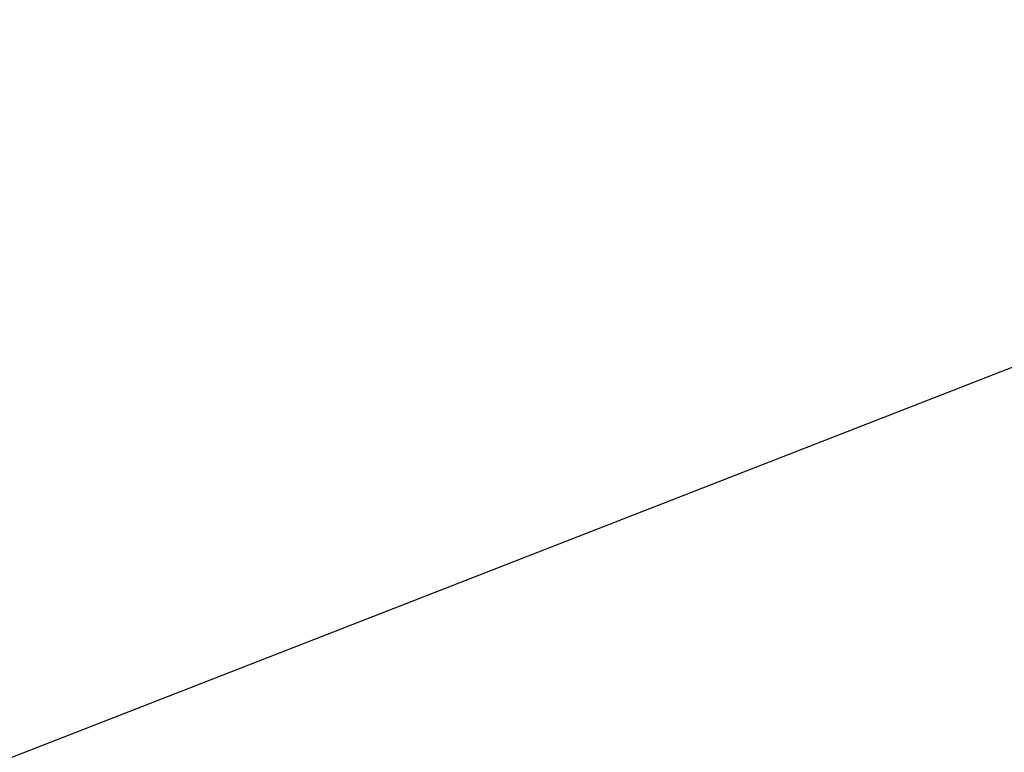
# Model space of a CAD drawing. Header units: millimetres. Extents: x 45 to 395, y 46 to 411.
# Tile 197 of 256: x 127.112 to 127.509, y 138.519 to 138.815. Entities that reach past the tile are written whole.
import ezdxf

# ---------------------------------------------------------------- set-up
doc = ezdxf.new("R2010")
doc.units = ezdxf.units.MM
doc.header["$LTSCALE"] = 25.4
doc.layers.get('0').update_dxf_attribs({"true_color": 0xff5454})

# ---------------------------------------------------------------- blocks, each defined once
blk = doc.blocks.new('HERMANOS-III-8030.STL')
at = {"color": 250, "true_color": 0x262626}
mesh = blk.add_polyface(dxfattribs=at)
corners = [(128.48053, 138.52431, 1307.97766), (120.86516, 145.07034, 1308.6366), (120.44848, 144.56, 1307.97766), (128.8548, 139.06653, 1308.6366)]
mesh.append_faces([[corners[k] for k in face] for face in [(0, 1, 2), (1, 0, 3)]], dxfattribs={"vtx0": -1, "color": 250})
mesh = blk.add_polyface(dxfattribs=at)
corners = [(126.9025, 141.41753, 46.84566), (127.80997, 138.7905, 47.08683), (127.7169, 138.75423, 46.84566), (126.99995, 141.43953, 47.08683)]
mesh.append_faces([[corners[k] for k in face] for face in [(0, 1, 2), (1, 0, 3)]], dxfattribs={"vtx0": -1, "color": 250})
mesh = blk.add_polyface(dxfattribs=at)
corners = [(126.99995, 141.43953, 47.08683), (127.51128, 139.72195, 47.34565), (127.80997, 138.7905, 47.08683)]
mesh.append_faces([[corners[k] for k in face] for face in [(0, 1, 2)]], dxfattribs={"color": 250})
mesh = blk.add_polyface(dxfattribs=at)
corners = [(117.39542, 134.73244, 27.65912), (128.91914, 136.24205, 46.84566), (119.31236, 130.72684, 27.65912), (127.7169, 138.75423, 46.84566)]
mesh.append_faces([[corners[k] for k in face] for face in [(0, 1, 2), (1, 0, 3)]], dxfattribs={"vtx0": -1, "color": 250})

msp = doc.modelspace()

# ---------------------------------------------------------------- block references
at = {"color": 0}
msp.add_blockref('HERMANOS-III-8030.STL', (0, 0), dxfattribs=at)

doc.saveas('drawing.dxf')
